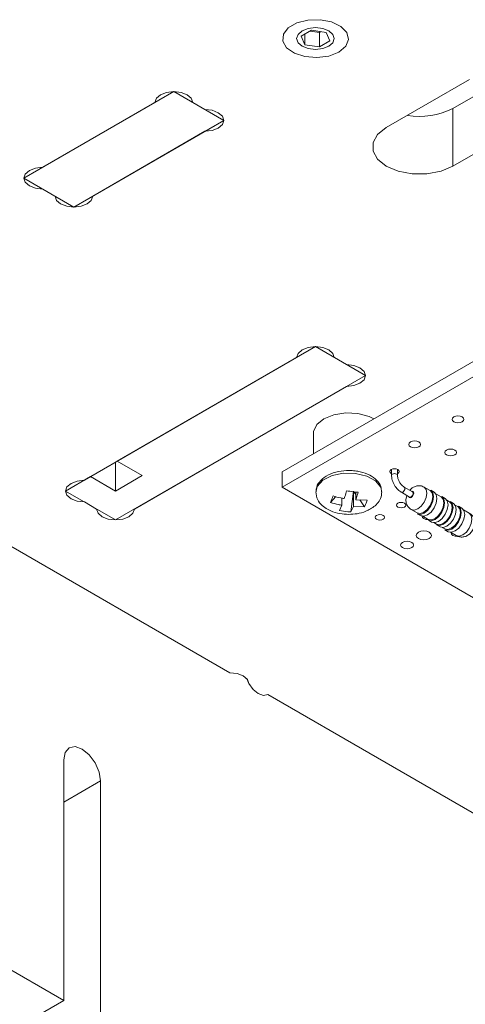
# Model space of a CAD drawing. Header units: millimetres. Extents: x 0 to 210, y 0 to 297.
# Tile 6 of 14: x 100.4 to 107.96, y 133.2 to 149.89. Entities that reach past the tile are written whole.
import ezdxf

# ---------------------------------------------------------------- set-up
doc = ezdxf.new("R2010")
doc.units = ezdxf.units.MM

msp = doc.modelspace()

# ---------------------------------------------------------------- linework, layer by layer
at = {"color": 7, "linetype": 'Continuous', "lineweight": 15}
for p, q in [((105.352, 149.716), (105.172, 149.613)), ((105.238, 149.651), (105.238, 149.471)), ((105.327, 149.702), (105.483, 149.678)), ((105.597, 149.678), (105.352, 149.716)), ((105.483, 149.678), (105.508, 149.692)), ((105.483, 149.678), (105.483, 149.433)), ((105.663, 149.537), (105.597, 149.678)), ((105.172, 149.613), (105.238, 149.471)), ((105.238, 149.471), (105.483, 149.433)), ((105.483, 149.433), (105.663, 149.537)), ((108.806, 149), (107.751, 148.391)), ((106.619, 148.064), (108.034, 148.881)), ((100.468, 147.207), (103.013, 148.677)), ((103.013, 148.677), (103.862, 148.187)), ((100.788, 147.392), (102.693, 148.492)), ((103.333, 148.492), (103.542, 148.372)), ((107.751, 148.391), (107.751, 147.411)), ((101.316, 146.717), (103.862, 148.187)), ((109.165, 148.228), (107.751, 147.411)), ((103.542, 148.002), (101.636, 146.902)), ((100.468, 147.207), (101.316, 146.717)), ((100.996, 146.902), (100.788, 147.022)), ((103.966, 138.82), (93.292, 144.981)), ((109.094, 144.676), (104.852, 142.227)), ((105.417, 144.35), (102.052, 142.407)), ((109.094, 144.415), (104.852, 141.966)), ((106.266, 143.86), (105.417, 144.35)), ((101.495, 142.085), (105.097, 144.165)), ((105.737, 144.165), (105.946, 144.045)), ((106.266, 143.86), (102.023, 141.411)), ((105.946, 143.675), (102.343, 141.595)), ((105.383, 142.88), (105.383, 142.534)), ((102.023, 142.39), (102.023, 141.901)), ((102.052, 142.407), (102.476, 142.162)), ((101.599, 142.145), (101.175, 141.901)), ((102.023, 141.901), (101.599, 142.145)), ((102.023, 141.901), (102.476, 142.162)), ((104.852, 141.966), (104.852, 142.227)), ((106.708, 142.27), (106.708, 142.169)), ((106.808, 142.169), (106.808, 142.27)), ((104.852, 141.966), (108.317, 139.965)), ((107.066, 141.885), (106.925, 141.967)), ((107.363, 141.91), (107.264, 141.967)), ((102.023, 141.411), (101.175, 141.901)), ((105.763, 141.806), (105.673, 141.705)), ((105.865, 141.662), (105.865, 141.782)), ((106.02, 141.548), (106.06, 141.897)), ((106.06, 141.638), (106.06, 141.897)), ((106.101, 141.841), (106.066, 141.89)), ((106.101, 141.751), (106.101, 141.886)), ((106.875, 141.88), (107.016, 141.799)), ((106.966, 141.828), (106.952, 141.752)), ((107.432, 141.882), (107.375, 141.915)), ((107.551, 141.802), (107.461, 141.854)), ((107.619, 141.774), (107.563, 141.807)), ((101.703, 141.595), (101.495, 141.716)), ((105.865, 141.662), (105.825, 141.571)), ((106.06, 141.638), (106.02, 141.548)), ((106.06, 141.638), (106.252, 141.635)), ((106.101, 141.751), (106.293, 141.748)), ((106.252, 141.635), (106.168, 141.75)), ((107.692, 141.72), (107.648, 141.746)), ((107.761, 141.692), (107.704, 141.725)), ((107.833, 141.639), (107.789, 141.664)), ((107.902, 141.611), (107.845, 141.643)), ((107.044, 141.586), (107.143, 141.529)), ((107.146, 141.516), (107.202, 141.484)), ((107.241, 141.473), (107.331, 141.421)), ((108.028, 141.526), (107.931, 141.583)), ((107.333, 141.408), (107.389, 141.376)), ((107.428, 141.365), (107.472, 141.339)), ((107.474, 141.327), (107.531, 141.294)), ((107.569, 141.283), (107.613, 141.258)), ((107.615, 141.245), (107.672, 141.212)), ((107.711, 141.202), (107.808, 141.145)), ((90.851, 139.205), (101.146, 133.262)), ((114.751, 132.594), (104.606, 138.45)), ((101.146, 133.262), (101.146, 137.344)), ((101.769, 136.985), (101.769, 132.903)), ((101.146, 133.262), (100.298, 132.772))]:
    msp.add_line(p, q, dxfattribs=at)
at = {"color": 8, "linetype": 'Continuous', "lineweight": 15}
msp.add_line((101.769, 136.985), (101.146, 136.626), dxfattribs=at)
at = {"color": 7, "linetype": 'Continuous', "lineweight": 15, "flags": 128}
for points in [[(105.813, 149.346), (105.93, 149.444), (105.977, 149.56), (105.948, 149.678), (105.848, 149.781), (105.69, 149.857), (105.495, 149.895), (105.289, 149.889), (105.101, 149.842), (104.955, 149.757), (104.872, 149.649), (104.863, 149.53), (104.928, 149.417), (105.06, 149.326), (105.239, 149.268), (105.443, 149.252), (105.644, 149.279), (105.813, 149.346)], [(105.644, 149.705), (105.713, 149.645), (105.737, 149.575), (105.713, 149.504), (105.644, 149.444), (105.54, 149.404), (105.417, 149.39), (105.295, 149.404), (105.191, 149.444), (105.122, 149.504), (105.097, 149.575), (105.122, 149.645), (105.191, 149.705), (105.295, 149.745), (105.417, 149.76), (105.54, 149.745), (105.644, 149.705)], [(102.693, 148.492), (102.718, 148.563), (102.787, 148.623), (102.891, 148.663), (103.013, 148.677), (103.136, 148.663), (103.24, 148.623), (103.309, 148.563), (103.333, 148.492)], [(103.542, 148.372), (103.664, 148.358), (103.768, 148.318), (103.837, 148.258), (103.862, 148.187), (103.837, 148.116), (103.768, 148.056), (103.664, 148.016), (103.542, 148.002)], [(107.751, 147.411), (107.548, 147.326), (107.31, 147.282), (107.06, 147.282), (106.822, 147.326), (106.619, 147.411), (106.472, 147.528), (106.395, 147.666), (106.395, 147.81), (106.472, 147.948), (106.619, 148.064)], [(100.788, 147.022), (100.665, 147.037), (100.561, 147.077), (100.492, 147.137), (100.468, 147.207), (100.492, 147.278), (100.561, 147.338), (100.665, 147.378), (100.788, 147.392)], [(101.636, 146.902), (101.612, 146.831), (101.542, 146.771), (101.439, 146.731), (101.316, 146.717), (101.194, 146.731), (101.09, 146.771), (101.021, 146.831), (100.996, 146.902)], [(105.097, 144.165), (105.122, 144.236), (105.191, 144.296), (105.295, 144.336), (105.417, 144.35), (105.54, 144.336), (105.644, 144.296), (105.713, 144.236), (105.737, 144.165)], [(105.946, 144.045), (106.068, 144.031), (106.172, 143.991), (106.242, 143.931), (106.266, 143.86), (106.242, 143.789), (106.172, 143.729), (106.068, 143.689), (105.946, 143.675)], [(106.407, 143.125), (106.327, 143.164), (106.138, 143.215), (105.931, 143.225), (105.73, 143.194), (105.559, 143.125), (105.439, 143.027), (105.385, 142.91), (105.383, 142.88)], [(107.906, 143.158), (107.874, 143.17), (107.836, 143.175), (107.797, 143.17), (107.765, 143.158), (107.743, 143.139), (107.736, 143.117), (107.743, 143.095), (107.765, 143.076), (107.797, 143.063), (107.836, 143.059), (107.874, 143.063), (107.906, 143.076), (107.928, 143.095), (107.936, 143.117), (107.928, 143.139), (107.906, 143.158)], [(107.171, 142.733), (107.139, 142.746), (107.1, 142.75), (107.062, 142.746), (107.03, 142.733), (107.008, 142.714), (107, 142.692), (107.008, 142.67), (107.03, 142.651), (107.062, 142.639), (107.1, 142.635), (107.139, 142.639), (107.171, 142.651), (107.193, 142.67), (107.2, 142.692), (107.193, 142.714), (107.171, 142.733)], [(107.784, 142.597), (107.751, 142.609), (107.713, 142.614), (107.674, 142.609), (107.642, 142.597), (107.62, 142.578), (107.613, 142.556), (107.62, 142.534), (107.642, 142.515), (107.674, 142.503), (107.713, 142.498), (107.751, 142.503), (107.784, 142.515), (107.805, 142.534), (107.813, 142.556), (107.805, 142.578), (107.784, 142.597)], [(106.815, 142.267), (106.789, 142.277), (106.758, 142.28), (106.728, 142.277), (106.702, 142.267), (106.685, 142.252), (106.679, 142.234), (106.685, 142.216), (106.702, 142.201), (106.708, 142.198)], [(106.098, 142.2), (105.892, 142.203), (105.699, 142.163), (105.544, 142.084), (105.448, 141.979), (105.423, 141.874)], [(106.543, 141.875), (106.525, 141.966), (106.437, 142.073), (106.288, 142.155), (106.098, 142.2)], [(106.808, 142.198), (106.815, 142.201), (106.832, 142.216), (106.838, 142.234), (106.832, 142.252), (106.815, 142.267)], [(101.495, 141.716), (101.372, 141.73), (101.268, 141.77), (101.199, 141.83), (101.175, 141.901), (101.199, 141.971), (101.268, 142.031), (101.372, 142.071), (101.495, 142.085)], [(107.016, 141.799), (107.028, 141.797), (107.041, 141.801), (107.055, 141.812), (107.066, 141.828), (107.074, 141.845), (107.077, 141.862)], [(107.077, 141.862), (107.074, 141.877), (107.066, 141.885), (107.066, 141.885)], [(107.143, 141.529), (107.194, 141.519), (107.253, 141.54), (107.313, 141.588), (107.363, 141.656), (107.397, 141.734), (107.409, 141.809), (107.397, 141.871), (107.363, 141.91), (107.363, 141.91)], [(107.375, 141.915), (107.376, 141.915), (107.411, 141.874), (107.423, 141.809), (107.411, 141.73), (107.376, 141.649), (107.323, 141.578), (107.261, 141.528), (107.198, 141.506), (107.146, 141.516)], [(107.202, 141.484), (107.255, 141.473), (107.317, 141.495), (107.379, 141.545), (107.432, 141.616), (107.467, 141.698), (107.48, 141.777)], [(107.331, 141.421), (107.381, 141.411), (107.441, 141.432), (107.5, 141.48), (107.551, 141.548), (107.584, 141.626), (107.596, 141.701), (107.584, 141.763), (107.551, 141.802), (107.551, 141.802)], [(107.563, 141.807), (107.563, 141.807), (107.598, 141.766), (107.61, 141.701), (107.598, 141.622), (107.563, 141.541), (107.51, 141.47), (107.448, 141.42), (107.385, 141.398), (107.333, 141.408)], [(107.48, 141.777), (107.467, 141.841), (107.432, 141.882), (107.432, 141.882)], [(107.667, 141.669), (107.654, 141.733), (107.619, 141.774), (107.619, 141.774)], [(106.926, 141.695), (106.9, 141.705), (106.87, 141.709), (106.839, 141.705), (106.813, 141.695), (106.796, 141.681), (106.79, 141.663), (106.796, 141.645), (106.813, 141.63), (106.839, 141.62), (106.87, 141.617), (106.9, 141.62), (106.926, 141.63), (106.943, 141.645), (106.949, 141.663), (106.943, 141.681), (106.926, 141.695)], [(107.389, 141.376), (107.442, 141.365), (107.504, 141.387), (107.566, 141.437), (107.619, 141.508), (107.654, 141.59), (107.667, 141.669)], [(107.472, 141.339), (107.522, 141.33), (107.582, 141.35), (107.641, 141.398), (107.692, 141.466), (107.726, 141.544), (107.738, 141.62), (107.726, 141.682), (107.692, 141.72), (107.692, 141.72)], [(107.704, 141.725), (107.704, 141.725), (107.739, 141.684), (107.752, 141.62), (107.739, 141.541), (107.704, 141.459), (107.651, 141.388), (107.589, 141.338), (107.527, 141.316), (107.474, 141.327)], [(107.613, 141.258), (107.664, 141.248), (107.723, 141.269), (107.783, 141.317), (107.833, 141.385), (107.867, 141.463), (107.879, 141.538), (107.867, 141.6), (107.833, 141.639), (107.833, 141.639)], [(107.845, 141.643), (107.845, 141.643), (107.881, 141.603), (107.893, 141.538), (107.881, 141.459), (107.845, 141.378), (107.793, 141.307), (107.73, 141.256), (107.668, 141.235), (107.615, 141.245)], [(107.808, 141.587), (107.796, 141.652), (107.761, 141.692), (107.761, 141.692)], [(107.95, 141.505), (107.937, 141.57), (107.902, 141.611), (107.902, 141.611)], [(102.343, 141.595), (102.319, 141.525), (102.25, 141.465), (102.146, 141.425), (102.023, 141.411), (101.901, 141.425), (101.797, 141.465), (101.728, 141.525), (101.703, 141.595)], [(106.567, 141.488), (106.541, 141.498), (106.511, 141.502), (106.48, 141.498), (106.454, 141.488), (106.437, 141.473), (106.431, 141.456), (106.437, 141.438), (106.454, 141.423), (106.48, 141.413), (106.511, 141.41), (106.541, 141.413), (106.567, 141.423), (106.584, 141.438), (106.59, 141.456), (106.584, 141.473), (106.567, 141.488)], [(107.224, 141.475), (107.232, 141.455), (107.256, 141.435), (107.291, 141.421), (107.333, 141.416), (107.34, 141.416)], [(107.531, 141.294), (107.583, 141.284), (107.646, 141.305), (107.708, 141.356), (107.761, 141.427), (107.796, 141.508), (107.808, 141.587)], [(107.672, 141.212), (107.725, 141.202), (107.787, 141.224), (107.849, 141.274), (107.902, 141.345), (107.937, 141.426), (107.95, 141.505)], [(107.348, 141.202), (107.306, 141.219), (107.256, 141.224), (107.206, 141.219), (107.164, 141.202), (107.136, 141.178), (107.126, 141.149), (107.136, 141.121), (107.164, 141.096), (107.206, 141.08), (107.256, 141.074), (107.306, 141.08), (107.348, 141.096), (107.376, 141.121), (107.386, 141.149), (107.376, 141.178), (107.348, 141.202)], [(107.718, 141.197), (107.718, 141.194), (107.727, 141.17), (107.75, 141.149), (107.786, 141.135), (107.828, 141.13), (107.847, 141.131)], [(107.051, 141.031), (107.015, 141.045), (106.973, 141.05), (106.931, 141.045), (106.895, 141.031), (106.871, 141.01), (106.863, 140.986), (106.871, 140.962), (106.895, 140.941), (106.931, 140.927), (106.973, 140.922), (107.015, 140.927), (107.051, 140.941), (107.075, 140.962), (107.083, 140.986), (107.075, 141.01), (107.051, 141.031)], [(104.286, 138.635), (104.262, 138.706), (104.192, 138.766), (104.088, 138.806), (103.966, 138.82)], [(104.606, 138.45), (104.533, 138.436), (104.446, 138.466), (104.359, 138.536), (104.286, 138.635), (104.244, 138.727)], [(101.146, 137.344), (101.17, 137.468), (101.238, 137.546), (101.339, 137.566), (101.458, 137.524), (101.577, 137.428), (101.678, 137.292), (101.745, 137.136), (101.769, 136.985)]]:
    msp.add_lwpolyline(points, dxfattribs=at)
at = {"color": 8, "linetype": 'Continuous', "lineweight": 15, "flags": 128}
for points in [[(106.708, 142.169), (106.712, 142.18), (106.723, 142.189), (106.739, 142.195), (106.758, 142.197), (106.778, 142.195), (106.794, 142.189), (106.805, 142.18), (106.808, 142.169), (106.808, 142.169)], [(106.875, 141.88), (106.886, 141.878), (106.9, 141.883), (106.913, 141.894), (106.925, 141.909), (106.933, 141.927), (106.935, 141.944), (106.933, 141.958), (106.925, 141.967), (106.925, 141.967)], [(107.044, 141.586), (107.044, 141.586), (107.095, 141.576), (107.154, 141.597), (107.214, 141.645), (107.264, 141.713), (107.298, 141.791), (107.31, 141.867), (107.298, 141.928), (107.265, 141.967)], [(107, 141.808), (107.002, 141.801), (107.011, 141.79), (107.025, 141.787), (107.041, 141.793), (107.058, 141.806), (107.071, 141.825), (107.081, 141.846), (107.084, 141.867), (107.081, 141.883), (107.071, 141.894), (107.058, 141.897), (107.05, 141.895)], [(107.808, 141.145), (107.859, 141.136), (107.918, 141.156), (107.978, 141.204), (108.028, 141.272), (108.062, 141.35), (108.074, 141.426), (108.062, 141.488), (108.028, 141.526), (108.028, 141.526)]]:
    msp.add_lwpolyline(points, dxfattribs=at)
at = {"color": 7, "linetype": 'Continuous', "lineweight": 15}
msp.add_arc((107.184, 149.498), 1.244, 260.4854, 297.1104, dxfattribs=at)
for points, knots in [([(106.09, 142.243), (106.057, 142.246), (105.962, 142.254), (105.802, 142.238), (105.63, 142.18), (105.505, 142.09), (105.432, 141.986), (105.43, 141.917), (105.43, 141.89)], [0, 0, 0, 0, 0.105087, 0.304108, 0.50603, 0.713127, 0.88811, 1, 1, 1, 1]), ([(106.536, 141.885), (106.535, 141.917), (106.533, 141.991), (106.458, 142.091), (106.341, 142.176), (106.209, 142.225), (106.119, 142.239), (106.09, 142.243)], [0, 0, 0, 0, 0.170661, 0.3919525, 0.6241993, 0.8751516, 1, 1, 1, 1]), ([(106.708, 142.169), (106.71, 142.149), (106.713, 142.101), (106.744, 142.02), (106.797, 141.941), (106.845, 141.898), (106.871, 141.883), (106.875, 141.88)], [0, 0, 0, 0, 0.1823836, 0.4441892, 0.7059871, 0.9607481, 1, 1, 1, 1]), ([(106.925, 141.967), (106.915, 141.974), (106.893, 141.989), (106.858, 142.028), (106.829, 142.077), (106.811, 142.128), (106.809, 142.156), (106.808, 142.169)], [0, 0, 0, 0, 0.178291, 0.383505, 0.597838, 0.814456, 1, 1, 1, 1]), ([(107.263, 141.965), (107.252, 141.971), (107.223, 141.989), (107.168, 141.994), (107.109, 141.983), (107.056, 141.957), (107.029, 141.928), (107.016, 141.914)], [0, 0, 0, 0, 0.13586, 0.366211, 0.578685, 0.795882, 1, 1, 1, 1]), ([(105.423, 141.885), (105.429, 141.84), (105.441, 141.757), (105.522, 141.659), (105.615, 141.592), (105.729, 141.541), (105.862, 141.509), (106.016, 141.502), (106.168, 141.521), (106.294, 141.563), (106.396, 141.622), (106.471, 141.688), (106.531, 141.777), (106.539, 141.848), (106.543, 141.885)], [0, 0, 0, 0, 0.104208, 0.194266, 0.270386, 0.333427, 0.431062, 0.520465, 0.606064, 0.704788, 0.765752, 0.835129, 0.913222, 1, 1, 1, 1]), ([(105.715, 141.818), (105.703, 141.789), (105.688, 141.749), (105.677, 141.715), (105.673, 141.705)], [0, 0, 0, 0, 0.720112, 1, 1, 1, 1]), ([(105.715, 141.818), (105.759, 141.806), (105.822, 141.788), (105.887, 141.778), (105.906, 141.775)], [0, 0, 0, 0, 0.703798, 1, 1, 1, 1]), ([(105.946, 141.905), (105.936, 141.873), (105.923, 141.826), (105.91, 141.787), (105.906, 141.775)], [0, 0, 0, 0, 0.703783, 1, 1, 1, 1]), ([(106.142, 141.881), (106.095, 141.886), (106.03, 141.893), (105.964, 141.902), (105.946, 141.905)], [0, 0, 0, 0, 0.720107, 1, 1, 1, 1]), ([(106.142, 141.881), (106.132, 141.849), (106.119, 141.803), (106.105, 141.763), (106.101, 141.751)], [0, 0, 0, 0, 0.703785, 1, 1, 1, 1]), ([(105.673, 141.705), (105.718, 141.693), (105.781, 141.675), (105.846, 141.665), (105.865, 141.662)], [0, 0, 0, 0, 0.703786, 1, 1, 1, 1]), ([(106.252, 141.635), (106.263, 141.66), (106.278, 141.695), (106.29, 141.736), (106.293, 141.748)], [0, 0, 0, 0, 0.720109, 1, 1, 1, 1]), ([(106.952, 141.752), (106.954, 141.728), (106.959, 141.682), (106.993, 141.623), (107.028, 141.599), (107.045, 141.587)], [0, 0, 0, 0, 0.363168, 0.696107, 1, 1, 1, 1]), ([(105.825, 141.571), (105.871, 141.563), (105.936, 141.552), (106.002, 141.549), (106.02, 141.548)], [0, 0, 0, 0, 0.720113, 1, 1, 1, 1]), ([(107.809, 141.146), (107.81, 141.145), (107.829, 141.129), (107.875, 141.12), (107.937, 141.122), (107.995, 141.143), (108.048, 141.182), (108.095, 141.244), (108.122, 141.32), (108.122, 141.397), (108.097, 141.461), (108.064, 141.506), (108.035, 141.52), (108.027, 141.524)], [0, 0, 0, 0, 0.008301, 0.112591, 0.204863, 0.294714, 0.392072, 0.506655, 0.641479, 0.753152, 0.855481, 0.956717, 1, 1, 1, 1])]:
    msp.add_open_spline(points, degree=3, knots=knots, dxfattribs=at)

doc.saveas('drawing.dxf')
